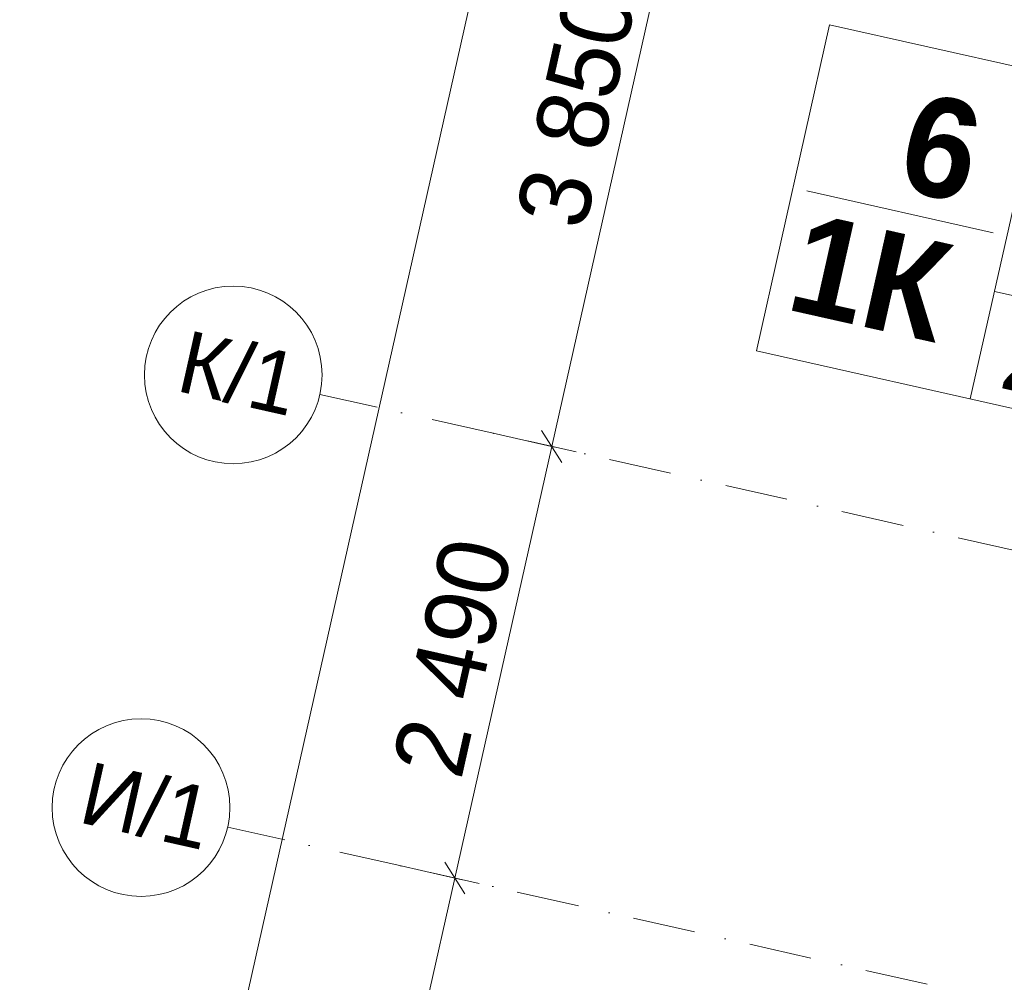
# Model space of a CAD drawing. Header units: millimetres. Extents: x -7213913 to -6930487, y 6129472 to 6353620.
# Tile 209 of 256: x -7208362 to -7202820, y 6187070 to 6192489. Entities that reach past the tile are written whole.
import ezdxf
from ezdxf.enums import TextEntityAlignment as Align

# ---------------------------------------------------------------- set-up
doc = ezdxf.new("R2010")
doc.units = ezdxf.units.MM
doc.header["$MEASUREMENT"] = 0
doc.linetypes.add('Штрихпунктирная', pattern=[670.277762, 352.777767, -176.388884, 0, -141.111112])
doc.layers.add('S - квартира_маркер.АР', color=7, linetype='Continuous')
doc.layers.add('АР-Чертеж-Оси_Осевые размеры.АР', color=7, linetype='Continuous')
for name, color, linetype, lineweight in [('S - квартира_маркер.АР_Ном._пера__1', 7, 'Continuous', 0), ('АР-Чертеж-Оси_Осевые размеры.АР_Ном._пера__1', 7, 'Continuous', 0), ('АР-Чертеж-Оси_Осевые размеры.АР_Ном._пера__120', 7, 'Continuous', 0)]:
    doc.layers.add(name, color=color, linetype=linetype, lineweight=lineweight)
doc.styles.add('РЎР“Р•РќР•Р\xa0Р\x98Р\xa0_РЎРўР\x98Р›Р¬_4', font='GOTHICB.TTF')
doc.styles.add('РЎР“Р•РќР•Р\xa0Р\x98Р\xa0_РЎРўР\x98Р›Р¬_5', font='GOTHIC.TTF')
doc.dimstyles.new('СГЕНЕРИР_СТИЛЬ__1', dxfattribs={"dimtxt": 400, "dimasz": 142.5, "dimexe": 0.18, "dimexo": 0.0625, "dimgap": 0, "dimtad": 1, "dimdec": 0, "dimzin": 0, "dimdsep": 46, "dimtxsty": 'РЎР“Р•РќР•Р\xa0Р\x98Р\xa0_РЎРўР\x98Р›Р¬_5', "dimblk": 'ARROWHEAD_6', "dimblk1": 'ARROWHEAD_6', "dimblk2": 'ARROWHEAD_6', "dimcen": 0.09, "dimse1": 1, "dimse2": 1, "dimclrd": 7, "dimclre": 7, "dimclrt": 7, "dimazin": 0, "dimtfac": 1, "dimtdec": 4, "dimtmove": 0, "dimatfit": 3, "dimfxl": 1, "dimtolj": 1, "dimtzin": 0, "dimarcsym": 0})
doc.dimstyles.new('СГЕНЕРИР_СТИЛЬ__2', dxfattribs={"dimtxt": 400, "dimasz": 142.5, "dimexe": 0.18, "dimexo": 0.0625, "dimgap": 0, "dimtad": 1, "dimdec": 0, "dimzin": 0, "dimdsep": 46, "dimtxsty": 'РЎР“Р•РќР•Р\xa0Р\x98Р\xa0_РЎРўР\x98Р›Р¬_5', "dimblk": 'ARROWHEAD_6', "dimblk1": 'ARROWHEAD_6', "dimblk2": 'ARROWHEAD_6', "dimcen": 0.09, "dimse1": 1, "dimse2": 1, "dimclrd": 7, "dimclre": 7, "dimclrt": 7, "dimazin": 0, "dimtfac": 1, "dimtdec": 4, "dimtmove": 2, "dimatfit": 3, "dimfxl": 1, "dimtolj": 1, "dimtzin": 0, "dimarcsym": 0})

# ---------------------------------------------------------------- blocks, each defined once
blk = doc.blocks.new('labelLabPP_FlatE34FrameRed3d[93]_1', base_point=(-7203851.7, 6191879.4))
at = {"layer": 'S - квартира_маркер.АР_Ном._пера__1', "color": 7, "linetype": 'Continuous', "lineweight": 0}
for p, q in [((-7203803.3, 6192459.9), (-7204215.5, 6190624.4)), ((-7203803.3, 6192459.9), (-7201127.5, 6191858.9)), ((-7202599.1, 6192189.4), (-7203011.3, 6190353.9)), ((-7201127.5, 6191858.9), (-7201539.8, 6190023.4)), ((-7202737.2, 6191574.4), (-7201265.6, 6191243.9)), ((-7203931.4, 6191524.6), (-7202883.2, 6191289.2)), ((-7202875.3, 6190959.5), (-7201403.8, 6190629)), ((-7204215.5, 6190624.4), (-7201539.8, 6190023.4))]:
    blk.add_line(p, q, dxfattribs=at)
at = {"layer": 'S - квартира_маркер.АР_Ном._пера__1', "color": 7, "lineweight": 0}
for tag, height, style, p in [('TS_FLATNUMBER', 560, 'РЎР“Р•РќР•Р\xa0Р\x98Р\xa0_РЎРўР\x98Р›Р¬_4', (-7202769.3, 6191678.2)), ('TS_LIVING_ROOM_AREA', 400, 'РЎР“Р•РќР•Р\xa0Р\x98Р\xa0_РЎРўР\x98Р›Р¬_5', (-7201229.1, 6191564.3)), ('TS_POSTFIXNUMROOMS', 560, 'РЎР“Р•РќР•Р\xa0Р\x98Р\xa0_РЎРўР\x98Р›Р¬_4', (-7202944.6, 6190897.6)), ('TS_WITHOUTBALK', 400, 'РЎР“Р•РќР•Р\xa0Р\x98Р\xa0_РЎРўР\x98Р›Р¬_5', (-7201367.9, 6190946.3)), ('TS_ALLSQUARE', 400, 'РЎР“Р•РќР•Р\xa0Р\x98Р\xa0_РЎРўР\x98Р›Р¬_5', (-7201508.2, 6190321.9))]:
    blk.add_attdef(tag, text='', height=height, rotation=347.3417, dxfattribs=dict(at, style=style)).set_placement(p, align=Align.MIDDLE_RIGHT)
blk = doc.blocks.new('*D892', base_point=(-6566190.3, 6562677.8))
at = {"layer": 'АР-Чертеж-Оси_Осевые размеры.АР_Ном._пера__1', "color": 7, "linetype": 'Continuous', "lineweight": 0, "transparency": 16777216}
for p, q in [((-7205969.4, 6187746.7), (-7205856, 6187567.4)), ((-7205775.5, 6187626.2), (-7206049.9, 6187687.9)), ((-7207034.7, 6182661.5), (-7205912.7, 6187657)), ((-7207091.4, 6182751.1), (-7206977.9, 6182571.9)), ((-7206897.5, 6182630.7), (-7207171.9, 6182692.3)), ((-7207900.3, 6178807.5), (-7207034.7, 6182661.5))]:
    blk.add_line(p, q, dxfattribs=at)
at = {"layer": 'АР-Чертеж-Оси_Осевые размеры.АР_Ном._пера__1', "color": 7, "lineweight": 0, "transparency": 16777216, "insert": (-7206706.2, 6184489), "char_height": 400, "attachment_point": 7, "rotation": 77.3417, "style": 'РЎР“Р•РќР•Р\xa0Р\x98Р\xa0_РЎРўР\x98Р›Р¬_5'}
blk.add_mtext('\\A1;{\\pql;\\fCentury Gothic|b0|i0|c204|p0;\\W1.000000;5\xa0120}', dxfattribs=at)
blk = doc.blocks.new('ARROWHEAD_6')
at = {"color": 0, "linetype": 'Continuous', "lineweight": 0}
for p, q in [((-0.5, -0.5), (0.5, 0.5)), ((0, 0), (-1, 0))]:
    blk.add_line(p, q, dxfattribs=at)
blk = doc.blocks.new('*D893', base_point=(-6566190.3, 6562677.8))
at = {"layer": 'АР-Чертеж-Оси_Осевые размеры.АР_Ном._пера__1', "color": 7, "linetype": 'Continuous', "lineweight": 0, "transparency": 16777216}
for p, q in [((-7205423.8, 6190176.2), (-7205310.3, 6189996.9)), ((-7205912.7, 6187657), (-7205367.1, 6190086.5)), ((-7205969.4, 6187746.7), (-7205856, 6187567.4)), ((-7205775.5, 6187626.2), (-7206049.9, 6187687.9)), ((-7207034.7, 6182661.5), (-7205912.7, 6187657))]:
    blk.add_line(p, q, dxfattribs=at)
at = {"layer": 'АР-Чертеж-Оси_Осевые размеры.АР_Ном._пера__1', "color": 7, "lineweight": 0, "transparency": 16777216, "insert": (-7205872.4, 6188201.5), "char_height": 400, "attachment_point": 7, "rotation": 77.3417, "style": 'РЎР“Р•РќР•Р\xa0Р\x98Р\xa0_РЎРўР\x98Р›Р¬_5'}
blk.add_mtext('\\A1;{\\pql;\\fCentury Gothic|b0|i0|c204|p0;\\W1.000000;2\xa0490}', dxfattribs=at)
blk = doc.blocks.new('*D894', base_point=(-6566190.3, 6562677.8))
at = {"layer": 'АР-Чертеж-Оси_Осевые размеры.АР_Ном._пера__1', "color": 7, "linetype": 'Continuous', "lineweight": 0, "transparency": 16777216}
for p, q in [((-7204580.1, 6193932.6), (-7204466.6, 6193753.4)), ((-7205367.1, 6190086.5), (-7204523.4, 6193843)), ((-7205423.8, 6190176.2), (-7205310.3, 6189996.9)), ((-7205229.8, 6190055.7), (-7205504.3, 6190117.4)), ((-7205912.7, 6187657), (-7205367.1, 6190086.5))]:
    blk.add_line(p, q, dxfattribs=at)
at = {"layer": 'АР-Чертеж-Оси_Осевые размеры.АР_Ном._пера__1', "color": 7, "lineweight": 0, "transparency": 16777216, "insert": (-7205177.7, 6191294.5), "char_height": 400, "attachment_point": 7, "rotation": 77.3417, "style": 'РЎР“Р•РќР•Р\xa0Р\x98Р\xa0_РЎРўР\x98Р›Р¬_5'}
blk.add_mtext('\\A1;{\\pql;\\fCentury Gothic|b0|i0|c204|p0;\\W1.000000;3\xa0850}', dxfattribs=at)
blk = doc.blocks.new('*D895', base_point=(-6566190.3, 6562677.8))
at = {"layer": 'АР-Чертеж-Оси_Осевые размеры.АР_Ном._пера__1', "color": 7, "linetype": 'Continuous', "lineweight": 0, "transparency": 16777216}
for p, q in [((-7203600.6, 6198294), (-7203487.1, 6198114.8)), ((-7204523.4, 6193843), (-7203543.8, 6198204.4)), ((-7204580.1, 6193932.6), (-7204466.6, 6193753.4)), ((-7205367.1, 6190086.5), (-7204523.4, 6193843)), ((-7204386.2, 6193812.2), (-7204660.6, 6193873.8))]:
    blk.add_line(p, q, dxfattribs=at)
at = {"layer": 'АР-Чертеж-Оси_Осевые размеры.АР_Ном._пера__1', "color": 7, "lineweight": 0, "transparency": 16777216, "insert": (-7204266.1, 6195353.4), "char_height": 400, "attachment_point": 7, "rotation": 77.3417, "style": 'РЎР“Р•РќР•Р\xa0Р\x98Р\xa0_РЎРўР\x98Р›Р¬_5'}
blk.add_mtext('\\A1;{\\pql;\\fCentury Gothic|b0|i0|c204|p0;\\W1.000000;4\xa0470}', dxfattribs=at)
blk = doc.blocks.new('*D897', base_point=(-6566190.3, 6562677.8))
at = {"layer": 'АР-Чертеж-Оси_Осевые размеры.АР_Ном._пера__1', "color": 7, "linetype": 'Continuous', "lineweight": 0, "transparency": 16777216}
for p, q in [((-7202990.2, 6204869.9), (-7203103.6, 6205049.1)), ((-7203046.9, 6204959.5), (-7203022.2, 6205069.3)), ((-7202909.7, 6204928.7), (-7203184.1, 6204990.3)), ((-7212636.3, 6162263.2), (-7203046.9, 6204959.5)), ((-7212693, 6162352.8), (-7212579.5, 6162173.6)), ((-7212499.1, 6162232.3), (-7212773.5, 6162294)), ((-7212660.9, 6162153.4), (-7212636.3, 6162263.2))]:
    blk.add_line(p, q, dxfattribs=at)
at = {"layer": 'АР-Чертеж-Оси_Осевые размеры.АР_Ном._пера__1', "color": 7, "lineweight": 0, "transparency": 16777216, "insert": (-7207709.5, 6184564.6), "char_height": 400, "attachment_point": 7, "rotation": 77.3417, "style": 'РЎР“Р•РќР•Р\xa0Р\x98Р\xa0_РЎРўР\x98Р›Р¬_5'}
blk.add_mtext('\\A1;{\\pql;\\fCentury Gothic|b0|i0|c204|p0;\\W1.000000;43\xa0760}', dxfattribs=at)
blk = doc.blocks.new('Стандартный Маркер Сетки[185]_1', base_point=(-7207190.9, 6187944.1))
at = {"layer": 'АР-Чертеж-Оси_Осевые размеры.АР_Ном._пера__120', "color": 7, "linetype": 'Штрихпунктирная', "lineweight": 0}
for q in [(-7207190.9, 6187944.1), (-7182117.1, 6182312.7)]:
    blk.add_line((-7206215.2, 6187725), q, dxfattribs=at)
at = {"layer": 'АР-Чертеж-Оси_Осевые размеры.АР_Ном._пера__120', "color": 7, "linetype": 'Continuous', "lineweight": 0}
blk.add_circle((-7207678.7, 6188053.7), 500, dxfattribs=at)
at = {"layer": 'АР-Чертеж-Оси_Осевые размеры.АР_Ном._пера__120', "color": 7, "linetype": 'Штрихпунктирная', "lineweight": 0}
blk.add_point((-7206215.2, 6187725), dxfattribs=at)
blk.add_point((-7206215.2, 6187725), dxfattribs=at)
at = {"layer": 'АР-Чертеж-Оси_Осевые размеры.АР_Ном._пера__120', "color": 7, "lineweight": 0, "style": 'РЎР“Р•РќР•Р\xa0Р\x98Р\xa0_РЎРўР\x98Р›Р¬_5'}
blk.add_attdef('AC_MarkerText_1', text='', height=350, rotation=347.3417, dxfattribs=at).set_placement((-7207608.8, 6188234.8), align=Align.TOP_CENTER)
blk = doc.blocks.new('Стандартный Маркер Сетки[188]_1', base_point=(-7206672, 6190379.6))
at = {"layer": 'АР-Чертеж-Оси_Осевые размеры.АР_Ном._пера__120', "color": 7, "linetype": 'Штрихпунктирная', "lineweight": 0}
for q in [(-7206672, 6190379.6), (-7181457, 6184716.5), (-7205696.3, 6190160.5)]:
    blk.add_line((-7205696.3, 6190160.5), q, dxfattribs=at)
at = {"layer": 'АР-Чертеж-Оси_Осевые размеры.АР_Ном._пера__120', "color": 7, "linetype": 'Continuous', "lineweight": 0}
blk.add_circle((-7207159.8, 6190489.2), 500, dxfattribs=at)
at = {"layer": 'АР-Чертеж-Оси_Осевые размеры.АР_Ном._пера__120', "color": 7, "linetype": 'Штрихпунктирная', "lineweight": 0}
blk.add_point((-7205696.3, 6190160.5), dxfattribs=at)
at = {"layer": 'АР-Чертеж-Оси_Осевые размеры.АР_Ном._пера__120', "color": 7, "lineweight": 0, "style": 'РЎР“Р•РќР•Р\xa0Р\x98Р\xa0_РЎРўР\x98Р›Р¬_5'}
blk.add_attdef('AC_MarkerText_1', text='', height=350, rotation=347.3417, dxfattribs=at).set_placement((-7207089.9, 6190670.3), align=Align.TOP_CENTER)
blk = doc.blocks.new('Стандартный Маркер Сетки[192]_1', base_point=(-7206672, 6190379.6))
at = {"layer": 'АР-Чертеж-Оси_Осевые размеры.АР_Ном._пера__120', "color": 7, "linetype": 'Штрихпунктирная', "lineweight": 0}
for q in [(-7206672, 6190379.6), (-7181550.6, 6184737.5), (-7205696.3, 6190160.5)]:
    blk.add_line((-7205696.3, 6190160.5), q, dxfattribs=at)
at = {"layer": 'АР-Чертеж-Оси_Осевые размеры.АР_Ном._пера__120', "color": 7, "linetype": 'Continuous', "lineweight": 0}
blk.add_circle((-7207159.8, 6190489.2), 500, dxfattribs=at)
at = {"layer": 'АР-Чертеж-Оси_Осевые размеры.АР_Ном._пера__120', "color": 7, "linetype": 'Штрихпунктирная', "lineweight": 0}
blk.add_point((-7205696.3, 6190160.5), dxfattribs=at)
at = {"layer": 'АР-Чертеж-Оси_Осевые размеры.АР_Ном._пера__120', "color": 7, "lineweight": 0, "style": 'РЎР“Р•РќР•Р\xa0Р\x98Р\xa0_РЎРўР\x98Р›Р¬_5'}
blk.add_attdef('AC_MarkerText_1', text='', height=350, rotation=347.3417, dxfattribs=at).set_placement((-7207089.9, 6190670.3), align=Align.TOP_CENTER)
blk = doc.blocks.new('Стандартный Маркер Сетки[210]_1', base_point=(-7207190.9, 6187944.1))
at = {"layer": 'АР-Чертеж-Оси_Осевые размеры.АР_Ном._пера__120', "color": 7, "linetype": 'Штрихпунктирная', "lineweight": 0}
for q in [(-7207190.9, 6187944.1), (-7182117.1, 6182312.7)]:
    blk.add_line((-7206215.2, 6187725), q, dxfattribs=at)
at = {"layer": 'АР-Чертеж-Оси_Осевые размеры.АР_Ном._пера__120', "color": 7, "linetype": 'Continuous', "lineweight": 0}
blk.add_circle((-7207678.7, 6188053.7), 500, dxfattribs=at)
at = {"layer": 'АР-Чертеж-Оси_Осевые размеры.АР_Ном._пера__120', "color": 7, "linetype": 'Штрихпунктирная', "lineweight": 0}
blk.add_point((-7206215.2, 6187725), dxfattribs=at)
blk.add_point((-7206215.2, 6187725), dxfattribs=at)
at = {"layer": 'АР-Чертеж-Оси_Осевые размеры.АР_Ном._пера__120', "color": 7, "lineweight": 0, "style": 'РЎР“Р•РќР•Р\xa0Р\x98Р\xa0_РЎРўР\x98Р›Р¬_5'}
blk.add_attdef('AC_MarkerText_1', text='', height=350, rotation=347.3417, dxfattribs=at).set_placement((-7207608.8, 6188234.8), align=Align.TOP_CENTER)
blk = doc.blocks.new('Стандартный Маркер Сетки[213]_1', base_point=(-7206672, 6190379.6))
at = {"layer": 'АР-Чертеж-Оси_Осевые размеры.АР_Ном._пера__120', "color": 7, "linetype": 'Штрихпунктирная', "lineweight": 0}
for q in [(-7206672, 6190379.6), (-7181457, 6184716.5), (-7205696.3, 6190160.5)]:
    blk.add_line((-7205696.3, 6190160.5), q, dxfattribs=at)
at = {"layer": 'АР-Чертеж-Оси_Осевые размеры.АР_Ном._пера__120', "color": 7, "linetype": 'Continuous', "lineweight": 0}
blk.add_circle((-7207159.8, 6190489.2), 500, dxfattribs=at)
at = {"layer": 'АР-Чертеж-Оси_Осевые размеры.АР_Ном._пера__120', "color": 7, "linetype": 'Штрихпунктирная', "lineweight": 0}
blk.add_point((-7205696.3, 6190160.5), dxfattribs=at)
at = {"layer": 'АР-Чертеж-Оси_Осевые размеры.АР_Ном._пера__120', "color": 7, "lineweight": 0, "style": 'РЎР“Р•РќР•Р\xa0Р\x98Р\xa0_РЎРўР\x98Р›Р¬_5'}
blk.add_attdef('AC_MarkerText_1', text='', height=350, rotation=347.3417, dxfattribs=at).set_placement((-7207089.9, 6190670.3), align=Align.TOP_CENTER)
blk = doc.blocks.new('Стандартный Маркер Сетки[221]_1', base_point=(-7206672, 6190379.6))
at = {"layer": 'АР-Чертеж-Оси_Осевые размеры.АР_Ном._пера__120', "color": 7, "linetype": 'Штрихпунктирная', "lineweight": 0}
for q in [(-7206672, 6190379.6), (-7181550.6, 6184737.5), (-7205696.3, 6190160.5)]:
    blk.add_line((-7205696.3, 6190160.5), q, dxfattribs=at)
at = {"layer": 'АР-Чертеж-Оси_Осевые размеры.АР_Ном._пера__120', "color": 7, "linetype": 'Continuous', "lineweight": 0}
blk.add_circle((-7207159.8, 6190489.2), 500, dxfattribs=at)
at = {"layer": 'АР-Чертеж-Оси_Осевые размеры.АР_Ном._пера__120', "color": 7, "linetype": 'Штрихпунктирная', "lineweight": 0}
blk.add_point((-7205696.3, 6190160.5), dxfattribs=at)
at = {"layer": 'АР-Чертеж-Оси_Осевые размеры.АР_Ном._пера__120', "color": 7, "lineweight": 0, "style": 'РЎР“Р•РќР•Р\xa0Р\x98Р\xa0_РЎРўР\x98Р›Р¬_5'}
blk.add_attdef('AC_MarkerText_1', text='', height=350, rotation=347.3417, dxfattribs=at).set_placement((-7207089.9, 6190670.3), align=Align.TOP_CENTER)

msp = doc.modelspace()

# ---------------------------------------------------------------- block references
at = {"layer": 'S - квартира_маркер.АР', "color": 104, "linetype": 'Continuous', "lineweight": 15, "true_color": 0x029e21}
msp.add_blockref('labelLabPP_FlatE34FrameRed3d[93]_1', (-7203851.7, 6191879.4), dxfattribs=at).add_auto_attribs({'TS_POSTFIXNUMROOMS': '1К ', 'TS_FLATNUMBER': ' 6 ', 'TS_LIVING_ROOM_AREA': '19,84', 'TS_WITHOUTBALK': '28,58', 'TS_ALLSQUARE': '28,58'})
at = {"layer": 'АР-Чертеж-Оси_Осевые размеры.АР', "color": 8, "linetype": 'Continuous', "lineweight": 15}
for name, p, values in [('Стандартный Маркер Сетки[188]_1', (-7206672, 6190379.6), {'AC_MarkerText_1': 'К/1'}), ('Стандартный Маркер Сетки[192]_1', (-7206672, 6190379.6), {'AC_MarkerText_1': 'К/1'}), ('Стандартный Маркер Сетки[213]_1', (-7206672, 6190379.6), {'AC_MarkerText_1': 'К/1'}), ('Стандартный Маркер Сетки[221]_1', (-7206672, 6190379.6), {'AC_MarkerText_1': 'К/1'}), ('Стандартный Маркер Сетки[185]_1', (-7207190.9, 6187944.1), {'AC_MarkerText_1': 'И/1'}), ('Стандартный Маркер Сетки[210]_1', (-7207190.9, 6187944.1), {'AC_MarkerText_1': 'И/1'})]:
    msp.add_blockref(name, p, dxfattribs=at).add_auto_attribs(values)

# ---------------------------------------------------------------- dimensions: what is measured, and where the dimension line sits
at = {"layer": 'АР-Чертеж-Оси_Осевые размеры.АР', "color": 7, "linetype": 'Continuous', "lineweight": 0}
for base, p1, p2, dimstyle, picture, middle in [((-7203046.9, 6204959.5), (-7212924.8, 6162328), (-7203353.8, 6205028.5), 'СГЕНЕРИР_СТИЛЬ__2', '*D897', (-7207720.9, 6185426.5)), ((-7203543.8, 6198204.4), (-7205799.7, 6194129.6), (-7204841.5, 6198495.8), 'СГЕНЕРИР_СТИЛЬ__1', '*D895', (-7204310.9, 6196066.7)), ((-7204523.4, 6193843), (-7206672, 6190379.6), (-7205799.7, 6194129.6), 'СГЕНЕРИР_СТИЛЬ__1', '*D894', (-7205222.5, 6192007.8)), ((-7205367.1, 6190086.5), (-7207190.9, 6187944.1), (-7206672, 6190379.6), 'СГЕНЕРИР_СТИЛЬ__1', '*D893', (-7205917.2, 6188914.9)), ((-7205912.7, 6187657), (-7208310.8, 6182948.1), (-7207190.9, 6187944.1), 'СГЕНЕРИР_СТИЛЬ__1', '*D892', (-7206751, 6185202.3))]:
    dim = msp.add_linear_dim(base=base, p1=p1, p2=p2, angle=77.3417, dimstyle=dimstyle, dxfattribs=at)
    dim.commit()
    dim.dimension.update_dxf_attribs({"geometry": picture, "text_midpoint": middle, "dimtype": 160, "text_rotation": 77.3417})

doc.saveas('drawing.dxf')
